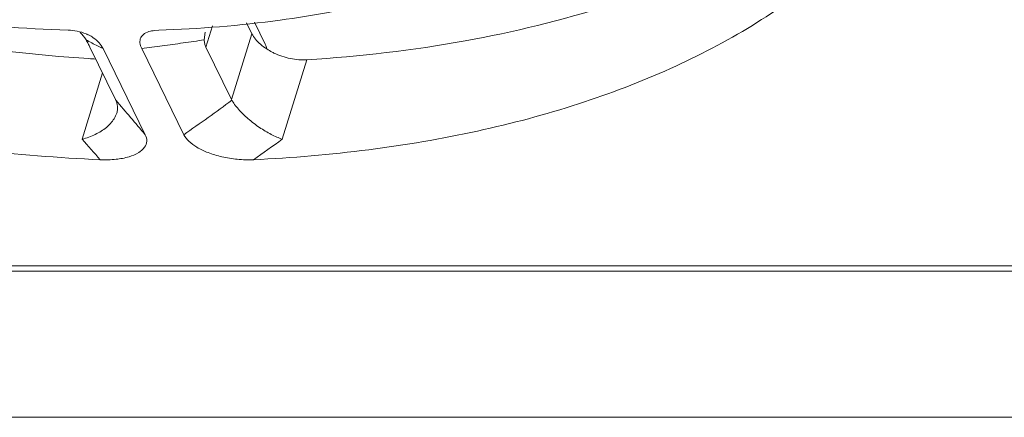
# Model space of a CAD drawing. Header units: millimetres. Extents: x -473 to 23648, y -382 to 1866.
# Tile 95 of 256: x 3227 to 3250, y 316 to 325. Entities that reach past the tile are written whole.
import ezdxf

# ---------------------------------------------------------------- set-up
doc = ezdxf.new("R2010")
doc.units = ezdxf.units.MM
doc.header["$LTSCALE"] = 80
doc.layers.get('0').update_dxf_attribs({"linetype": 'CONTINUOUS'})
doc.layers.add('08_ALL_DRAFTS', color=7, linetype='CONTINUOUS')
doc.layers.add('09_ALL_ROUNDS', color=7, linetype='CONTINUOUS')

msp = doc.modelspace()

# ---------------------------------------------------------------- linework, layer by layer
at = {"color": 0, "linetype": 'Continuous', "lineweight": 0}
for p, q in [((3262.882, 319.279), (3196.565, 319.279)), ((3196.953, 315.673), (3266.033, 315.673))]:
    msp.add_line(p, q, dxfattribs=at)
at = {"layer": '08_ALL_DRAFTS', "color": 0, "linetype": 'Continuous', "lineweight": 0}
msp.add_line((3196.442, 319.154), (3263.127, 319.154), dxfattribs=at)
at = {"layer": '09_ALL_ROUNDS', "color": 0, "linetype": 'Continuous', "lineweight": 0}
for p, q in [((3230.243, 324.883), (3230.352, 324.891)), ((3231.635, 324.998), (3231.478, 324.488)), ((3232.448, 325.065), (3232.575, 324.806)), ((3232.633, 325.08), (3232.891, 324.556)), ((3231.462, 324.842), (3231.439, 324.661)), ((3232.091, 323.24), (3232.575, 324.806)), ((3228.715, 324.488), (3229.327, 323.24)), ((3229.027, 324.452), (3230.033, 322.403)), ((3230.954, 322.403), (3229.948, 324.452)), ((3232.091, 323.24), (3231.478, 324.488)), ((3233.297, 322.296), (3233.882, 324.187)), ((3229.016, 323.875), (3228.528, 322.296))]:
    msp.add_line(p, q, dxfattribs=at)
for centre, radius, start, end in [((3235.634, 337.772), 14.869, 241.8605, 242.4653), ((3225.589, 322.898), 3.508, 28.4594, 30.1736), ((3234.836, 336.235), 13.137, 242.4516, 243.7566), ((3231.661, 367.548), 43.436, 266.0727, 266.2864), ((3233.795, 325.817), 1.626, 242.908, 244.6619), ((3374.677, 445.974), 190.242, 220.18296, 220.5075), ((3184.358, 388.543), 80.905, 305.1649, 306.16252), ((3364.717, 442.156), 181.422, 221.35087, 221.55679), ((3185.939, 388.048), 81.032, 305.16792, 305.76345)]:
    msp.add_arc(centre, radius, start, end, dxfattribs=at)
for points, knots in [([(3212.703, 328.661), (3213.633, 328.229), (3215.595, 327.408), (3218.655, 326.394), (3221.839, 325.61), (3225.023, 325.091), (3227.145, 324.925), (3228.192, 324.891)], [0, 0, 0, 0, 3.075639, 6.374263, 9.663037, 12.900136, 16.041703, 16.041703, 16.041703, 16.041703]), ([(3212.349, 328.308), (3213.68, 327.72), (3216.406, 326.659), (3220.606, 325.43), (3224.714, 324.606), (3227.42, 324.301), (3228.686, 324.214)], [0, 0, 0, 0, 4.365471, 8.761687, 13.112683, 16.919576, 16.919576, 16.919576, 16.919576]), ([(3233.882, 324.187), (3235.145, 324.266), (3237.579, 324.546), (3241.016, 325.38), (3243.615, 326.426), (3245.018, 327.223), (3245.462, 327.506)], [0, 0, 0, 0, 3.795897, 7.330936, 10.58197, 12.162917, 12.162917, 12.162917, 12.162917]), ([(3228.959, 321.807), (3227.964, 321.852), (3225.952, 322.015), (3222.93, 322.461), (3219.895, 323.108), (3216.884, 323.949), (3213.934, 324.972), (3212.016, 325.774), (3211.076, 326.203)], [0, 0, 0, 0, 2.988796, 6.049694, 9.15859, 12.291606, 15.421884, 18.522261, 18.522261, 18.522261, 18.522261]), ([(3246.18, 326.203), (3245.649, 325.764), (3244.481, 324.941), (3242.52, 323.919), (3240.322, 323.083), (3237.912, 322.442), (3235.32, 322.003), (3233.529, 321.851), (3232.611, 321.807)], [0, 0, 0, 0, 2.066773, 4.270225, 6.617687, 9.108748, 11.738262, 14.494538, 14.494538, 14.494538, 14.494538]), ([(3230.352, 324.891), (3231.32, 324.924), (3233.064, 325.063), (3234.784, 325.374), (3235.54, 325.552)], [0, 0, 0, 0, 2.906443, 5.236491, 5.236491, 5.236491, 5.236491]), ([(3228.413, 324.866), (3228.484, 324.852), (3228.576, 324.826), (3228.663, 324.787), (3228.683, 324.777)], [0, 0, 0, 0, 0.2163536, 0.2849053, 0.2849053, 0.2849053, 0.2849053]), ([(3228.683, 324.777), (3228.722, 324.758), (3228.813, 324.706), (3228.936, 324.6), (3229.002, 324.502), (3229.027, 324.452)], [0, 0, 0, 0, 0.1296939, 0.3137516, 0.4810364, 0.4810364, 0.4810364, 0.4810364]), ([(3229.948, 324.452), (3229.926, 324.496), (3229.894, 324.584), (3229.914, 324.724), (3230.018, 324.824), (3230.135, 324.865), (3230.215, 324.879), (3230.243, 324.882)], [0, 0, 0, 0, 0.148349, 0.2732848, 0.3991768, 0.5573036, 0.6413488, 0.6413488, 0.6413488, 0.6413488]), ([(3231.439, 324.661), (3231.271, 324.636), (3230.937, 324.587), (3230.44, 324.518), (3230.111, 324.474), (3229.948, 324.452)], [0, 0, 0, 0, 0.50945, 1.011109, 1.505096, 1.505096, 1.505096, 1.505096]), ([(3231.478, 324.488), (3231.465, 324.514), (3231.446, 324.571), (3231.439, 324.63), (3231.439, 324.661)], [0, 0, 0, 0, 0.0857678, 0.1779107, 0.1779107, 0.1779107, 0.1779107]), ([(3232.657, 324.678), (3232.693, 324.634), (3232.777, 324.549), (3232.913, 324.448), (3233.01, 324.392), (3233.055, 324.37)], [0, 0, 0, 0, 0.1705579, 0.3572389, 0.5063738, 0.5063738, 0.5063738, 0.5063738]), ([(3233.099, 324.348), (3233.161, 324.318), (3233.289, 324.267), (3233.488, 324.214), (3233.686, 324.185), (3233.818, 324.183), (3233.882, 324.187)], [0, 0, 0, 0, 0.2057537, 0.412608, 0.6146343, 0.8063313, 0.8063313, 0.8063313, 0.8063313]), ([(3229.327, 323.24), (3229.362, 323.169), (3229.386, 323.055), (3229.363, 322.947), (3229.354, 322.917)], [0, 0, 0, 0, 0.2345702, 0.3290629, 0.3290629, 0.3290629, 0.3290629]), ([(3232.091, 323.24), (3232.131, 323.157), (3232.256, 322.996), (3232.48, 322.775), (3232.746, 322.574), (3233.02, 322.41), (3233.207, 322.327), (3233.297, 322.296)], [0, 0, 0, 0, 0.27748, 0.600973, 0.944671, 1.273268, 1.558137, 1.558137, 1.558137, 1.558137]), ([(3229.354, 322.917), (3229.339, 322.87), (3229.276, 322.741), (3229.105, 322.56), (3228.841, 322.397), (3228.636, 322.324), (3228.528, 322.296)], [0, 0, 0, 0, 0.147295, 0.423819, 0.735914, 1.071111, 1.071111, 1.071111, 1.071111]), ([(3230.033, 322.403), (3230.056, 322.355), (3230.084, 322.248), (3230.02, 322.084), (3229.863, 321.956), (3229.628, 321.861), (3229.316, 321.806), (3229.085, 321.802), (3228.959, 321.807)], [0, 0, 0, 0, 0.159646, 0.312437, 0.501309, 0.751881, 1.067275, 1.444175, 1.444175, 1.444175, 1.444175]), ([(3232.611, 321.807), (3232.483, 321.801), (3232.229, 321.809), (3231.865, 321.867), (3231.542, 321.963), (3231.276, 322.087), (3231.077, 322.229), (3230.982, 322.344), (3230.954, 322.403)], [0, 0, 0, 0, 0.386536, 0.759492, 1.101997, 1.395322, 1.635803, 1.831521, 1.831521, 1.831521, 1.831521])]:
    msp.add_open_spline(points, degree=3, knots=knots, dxfattribs=at)
for points in [[(3228.192, 324.891), (3228.266, 324.889), (3228.34, 324.881), (3228.413, 324.866)], [(3228.621, 324.661), (3228.583, 324.726), (3228.535, 324.787), (3228.48, 324.84)], [(3232.575, 324.806), (3232.597, 324.761), (3232.625, 324.718), (3232.657, 324.678)], [(3228.673, 324.569), (3228.687, 324.542), (3228.701, 324.515), (3228.715, 324.488)], [(3232.89, 324.556), (3232.907, 324.522), (3232.92, 324.487), (3232.929, 324.451)]]:
    msp.add_open_spline(points, degree=3, dxfattribs=at)

doc.saveas('drawing.dxf')
